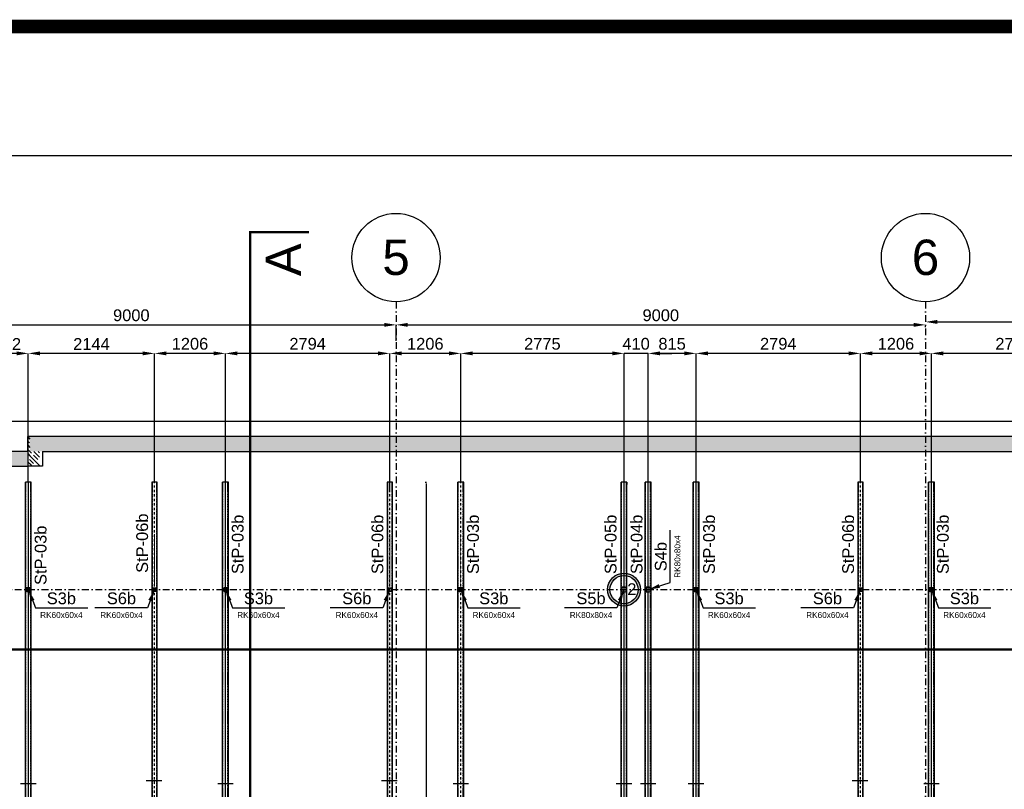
# Model space of a CAD drawing. Header units: millimetres. Extents: x -34919 to 306996, y -293018 to -145733.
# Tile 76 of 256: x -4241 to 12496, y -158867 to -145785. Entities that reach past the tile are written whole.
import ezdxf

# ---------------------------------------------------------------- set-up
doc = ezdxf.new("R2010")
doc.units = ezdxf.units.MM
doc.header["$LTSCALE"] = 3
doc.linetypes.add('DASHDOT', pattern=[25.4, 12.7, -6.35, 0, -6.35])
doc.linetypes.add('HIDDEN', pattern=[9.525, 6.35, -3.175])
for name, color, linetype in [('AR-----H0_HATCHES_RASTERIT', 8, 'Continuous'), ('ARF2000E0_LOAD_BEARING_KANTAVAT', 1, 'Continuous'), ('poziome 1', 7, 'Continuous'), ('Prz', 5, 'Continuous'), ('slupki', 7, 'Continuous'), ('stezenia', 4, 'Continuous'), ('STĘŻENIA_OPIS', 4, 'Continuous')]:
    doc.layers.add(name, color=color, linetype=linetype)
doc.styles.add('R20', font='romans.shx', dxfattribs={"width": 0.85})
doc.styles.get("Standard").update_dxf_attribs({"font": 'arial.ttf', "height": 25})
doc.dimstyles.new('Skala 1_10', dxfattribs={"dimscale": 10, "dimtxt": 2, "dimasz": 2, "dimexe": 1, "dimexo": 0, "dimtad": 1, "dimdec": 0, "dimdsep": 46, "dimtxsty": 'R20', "dimcen": 0, "dimclrd": 4, "dimclre": 4, "dimclrt": 3, "dimadec": 0, "dimazin": 0, "dimtfac": 1, "dimtdec": 0, "dimtix": 1, "dimtmove": 0, "dimatfit": 2, "dimfxl": 1, "dimtolj": 1, "dimtzin": 0, "dimarcsym": 0})
doc.dimstyles.new('STANDARD-100', dxfattribs={"dimscale": 100, "dimtxt": 2, "dimasz": 2, "dimexe": 0, "dimexo": 0, "dimgap": 0.6, "dimtad": 1, "dimdec": 0, "dimzin": 12, "dimdsep": 46, "dimtxsty": 'Standard', "dimcen": 1, "dimclrd": 256, "dimclre": 256, "dimclrt": 2, "dimadec": 0, "dimazin": 0, "dimtfac": 1, "dimtdec": 0, "dimtmove": 0, "dimatfit": 3, "dimfxl": 0, "dimtolj": 1, "dimtzin": 0, "dimarcsym": 0})
pattern_1 = [(315, (-33843.37, -146472.3), (70.71068, 70.71068), []), (315, (-33843.37, -146542.8), (70.71068, 70.71068), [100, -50])]

# ---------------------------------------------------------------- blocks, each defined once
blk = doc.blocks.new('*D1684')
at = {"lineweight": -2, "transparency": 16777216}
for p, q in [((-6843, -151243), (-6843, -150972)), ((-6643, -150972), (1957, -150972)), ((2157, -151243), (2157, -150972))]:
    blk.add_line(p, q, dxfattribs=at)
at = {"transparency": 16777216}
for points in [[(-6643, -150939), (-6643, -151005), (-6843, -150972)], [(1957, -150939), (1957, -151005), (2157, -150972)]]:
    blk.add_solid(points, dxfattribs=at)
at = {"layer": 'Defpoints', "color": 0, "transparency": 16777216}
for p in [(2157, -150972), (-6843, -151243), (2157, -151243)]:
    blk.add_point(p, dxfattribs=at)
at = {"color": 2, "transparency": 16777216, "insert": (-2343, -150810), "char_height": 200, "attachment_point": 5}
blk.add_mtext('\\A1;9000', dxfattribs=at)
blk = doc.blocks.new('*D1685')
at = {"lineweight": -2, "transparency": 16777216}
for p, q in [((2157, -151243), (2157, -150972)), ((2357, -150972), (10957, -150972)), ((11157, -151011), (11157, -150972))]:
    blk.add_line(p, q, dxfattribs=at)
at = {"transparency": 16777216}
for points in [[(2357, -150939), (2357, -151005), (2157, -150972)], [(10957, -150939), (10957, -151005), (11157, -150972)]]:
    blk.add_solid(points, dxfattribs=at)
at = {"layer": 'Defpoints', "color": 0, "transparency": 16777216}
for p in [(11157, -150972), (11157, -151011), (2157, -151243)]:
    blk.add_point(p, dxfattribs=at)
at = {"color": 2, "transparency": 16777216, "insert": (6657, -150810), "char_height": 200, "attachment_point": 5}
blk.add_mtext('\\A1;9000', dxfattribs=at)
blk = doc.blocks.new('*D1686')
at = {"lineweight": -2, "transparency": 16777216}
for p, q in [((11357, -150922), (19957, -150922)), ((20157, -150812), (20157, -150922))]:
    blk.add_line(p, q, dxfattribs=at)
at = {"transparency": 16777216}
for points in [[(11357, -150888), (11357, -150955), (11157, -150922)], [(19957, -150888), (19957, -150955), (20157, -150922)]]:
    blk.add_solid(points, dxfattribs=at)
at = {"layer": 'Defpoints', "color": 0, "transparency": 16777216}
for p in [(11157, -150922), (20157, -150812), (20157, -150922)]:
    blk.add_point(p, dxfattribs=at)
at = {"color": 2, "transparency": 16777216, "insert": (15657, -150759), "char_height": 200, "attachment_point": 5}
blk.add_mtext('\\A1;9000', dxfattribs=at)
blk = doc.blocks.new('*D1708')
at = {"lineweight": -2, "transparency": 16777216}
for p, q in [((11257, -153647), (11257, -151457)), ((13851, -151457), (11457, -151457)), ((14051, -153647), (14051, -151457))]:
    blk.add_line(p, q, dxfattribs=at)
at = {"transparency": 16777216}
for points in [[(11457, -151424), (11457, -151490), (11257, -151457)], [(13851, -151424), (13851, -151490), (14051, -151457)]]:
    blk.add_solid(points, dxfattribs=at)
at = {"layer": 'Defpoints', "color": 0, "transparency": 16777216}
for p in [(11257, -151457), (11257, -153647, 0), (14051, -153647, 0)]:
    blk.add_point(p, dxfattribs=at)
at = {"color": 2, "transparency": 16777216, "insert": (12654, -151295), "char_height": 200, "attachment_point": 5}
blk.add_mtext('\\A1;2794', dxfattribs=at)
blk = doc.blocks.new('*D1709')
at = {"lineweight": -2, "transparency": 16777216}
for p, q in [((10051, -153647), (10051, -151457)), ((11057, -151457), (10251, -151457)), ((11257, -153647), (11257, -151457))]:
    blk.add_line(p, q, dxfattribs=at)
at = {"transparency": 16777216}
for points in [[(10251, -151424), (10251, -151490), (10051, -151457)], [(11057, -151424), (11057, -151490), (11257, -151457)]]:
    blk.add_solid(points, dxfattribs=at)
at = {"layer": 'Defpoints', "color": 0, "transparency": 16777216}
for p in [(10051, -151457), (10051, -153647), (11257, -153647, 0)]:
    blk.add_point(p, dxfattribs=at)
at = {"color": 2, "transparency": 16777216, "insert": (10654, -151295), "char_height": 200, "attachment_point": 5}
blk.add_mtext('\\A1;1206', dxfattribs=at)
blk = doc.blocks.new('*D1710')
at = {"lineweight": -2, "transparency": 16777216}
for p, q in [((7257, -153647, 0), (7257, -151457, 0)), ((9851, -151457, 0), (7457, -151457, 0)), ((10051, -153647, 0), (10051, -151457, 0))]:
    blk.add_line(p, q, dxfattribs=at)
at = {"transparency": 16777216}
for points in [[(7457, -151424, 0), (7457, -151490, 0), (7257, -151457, 0)], [(9851, -151424, 0), (9851, -151490, 0), (10051, -151457, 0)]]:
    blk.add_solid(points, dxfattribs=at)
at = {"layer": 'Defpoints', "color": 0, "transparency": 16777216}
for p in [(7257, -151457, 0), (7257, -153647, 0), (10051, -153647, 0)]:
    blk.add_point(p, dxfattribs=at)
at = {"color": 2, "transparency": 16777216, "insert": (8654, -151295, 0), "char_height": 200, "attachment_point": 5}
blk.add_mtext('\\A1;2794', dxfattribs=at)
blk = doc.blocks.new('*D1711')
at = {"lineweight": -2, "transparency": 16777216}
for p, q in [((6442, -153647), (6442, -151457)), ((7057, -151457), (6642, -151457)), ((7257, -153647), (7257, -151457))]:
    blk.add_line(p, q, dxfattribs=at)
at = {"transparency": 16777216}
for points in [[(6642, -151424), (6642, -151490), (6442, -151457)], [(7057, -151424), (7057, -151490), (7257, -151457)]]:
    blk.add_solid(points, dxfattribs=at)
at = {"layer": 'Defpoints', "color": 0, "transparency": 16777216}
for p in [(6442, -151457), (6442, -153647), (7257, -153647, 0)]:
    blk.add_point(p, dxfattribs=at)
at = {"color": 2, "transparency": 16777216, "insert": (6849, -151295), "char_height": 200, "attachment_point": 5}
blk.add_mtext('\\A1;815', dxfattribs=at)
blk = doc.blocks.new('*D1712')
at = {"lineweight": -2, "transparency": 16777216}
for p, q in [((5832, -151457), (5632, -151457)), ((6032, -153647), (6032, -151457)), ((6442, -151457), (6032, -151457)), ((6442, -153647), (6442, -151457)), ((6642, -151457), (6842, -151457))]:
    blk.add_line(p, q, dxfattribs=at)
at = {"transparency": 16777216}
for points in [[(5832, -151424), (5832, -151490), (6032, -151457)], [(6642, -151424), (6642, -151490), (6442, -151457)]]:
    blk.add_solid(points, dxfattribs=at)
at = {"layer": 'Defpoints', "color": 0, "transparency": 16777216}
for p in [(6032, -151457), (6032, -153647), (6442, -153647)]:
    blk.add_point(p, dxfattribs=at)
at = {"color": 2, "transparency": 16777216, "insert": (6237, -151295), "char_height": 200, "attachment_point": 5}
blk.add_mtext('\\A1;410', dxfattribs=at)
blk = doc.blocks.new('*D1713')
at = {"lineweight": -2, "transparency": 16777216}
for p, q in [((3257, -153647), (3257, -151457)), ((5832, -151457), (3457, -151457)), ((6032, -153647), (6032, -151457))]:
    blk.add_line(p, q, dxfattribs=at)
at = {"transparency": 16777216}
for points in [[(3457, -151424), (3457, -151490), (3257, -151457)], [(5832, -151424), (5832, -151490), (6032, -151457)]]:
    blk.add_solid(points, dxfattribs=at)
at = {"layer": 'Defpoints', "color": 0, "transparency": 16777216}
for p in [(3257, -151457), (3257, -153647), (6032, -153647)]:
    blk.add_point(p, dxfattribs=at)
at = {"color": 2, "transparency": 16777216, "insert": (4644, -151295), "char_height": 200, "attachment_point": 5}
blk.add_mtext('\\A1;2775', dxfattribs=at)
blk = doc.blocks.new('*D1714')
at = {"lineweight": -2, "transparency": 16777216}
for p, q in [((2051, -153787), (2051, -151457)), ((3057, -151457), (2251, -151457)), ((3257, -153647), (3257, -151457))]:
    blk.add_line(p, q, dxfattribs=at)
at = {"transparency": 16777216}
for points in [[(2251, -151424), (2251, -151490), (2051, -151457)], [(3057, -151424), (3057, -151490), (3257, -151457)]]:
    blk.add_solid(points, dxfattribs=at)
at = {"layer": 'Defpoints', "color": 0, "transparency": 16777216}
for p in [(2051, -151457), (2051, -153787, 0), (3257, -153647)]:
    blk.add_point(p, dxfattribs=at)
at = {"color": 2, "transparency": 16777216, "insert": (2654, -151295), "char_height": 200, "attachment_point": 5}
blk.add_mtext('\\A1;1206', dxfattribs=at)
blk = doc.blocks.new('*D1688')
at = {"lineweight": -2, "transparency": 16777216}
for p, q in [((-743, -153887, 0), (-743, -151457, 0)), ((1851, -151457, 0), (-543, -151457, 0)), ((2051, -153787, 0), (2051, -151457, 0))]:
    blk.add_line(p, q, dxfattribs=at)
at = {"transparency": 16777216}
for points in [[(-543, -151424, 0), (-543, -151490, 0), (-743, -151457, 0)], [(1851, -151424, 0), (1851, -151490, 0), (2051, -151457, 0)]]:
    blk.add_solid(points, dxfattribs=at)
at = {"layer": 'Defpoints', "color": 0, "transparency": 16777216}
for p in [(-743, -151457, 0), (2051, -153787, 0), (-743, -153887, 0)]:
    blk.add_point(p, dxfattribs=at)
at = {"color": 2, "transparency": 16777216, "insert": (654, -151295, 0), "char_height": 200, "attachment_point": 5}
blk.add_mtext('\\A1;2794', dxfattribs=at)
blk = doc.blocks.new('*D1715')
at = {"lineweight": -2, "transparency": 16777216}
for p, q in [((-1949, -153647), (-1949, -151457)), ((-943, -151457), (-1749, -151457)), ((-743, -153787), (-743, -151457))]:
    blk.add_line(p, q, dxfattribs=at)
at = {"transparency": 16777216}
for points in [[(-1749, -151424), (-1749, -151490), (-1949, -151457)], [(-943, -151424), (-943, -151490), (-743, -151457)]]:
    blk.add_solid(points, dxfattribs=at)
at = {"layer": 'Defpoints', "color": 0, "transparency": 16777216}
for p in [(-1949, -151457), (-1949, -153647, 0), (-743, -153787, 0)]:
    blk.add_point(p, dxfattribs=at)
at = {"color": 2, "transparency": 16777216, "insert": (-1346, -151295), "char_height": 200, "attachment_point": 5}
blk.add_mtext('\\A1;1206', dxfattribs=at)
blk = doc.blocks.new('*D1716')
at = {"lineweight": -2, "transparency": 16777216}
for p, q in [((-4094, -153647, 0), (-4094, -151457, 0)), ((-2149, -151457, 0), (-3894, -151457, 0)), ((-1949, -153647, 0), (-1949, -151457, 0))]:
    blk.add_line(p, q, dxfattribs=at)
at = {"transparency": 16777216}
for points in [[(-3894, -151424, 0), (-3894, -151490, 0), (-4094, -151457, 0)], [(-2149, -151424, 0), (-2149, -151490, 0), (-1949, -151457, 0)]]:
    blk.add_solid(points, dxfattribs=at)
at = {"layer": 'Defpoints', "color": 0, "transparency": 16777216}
for p in [(-4094, -151457, 0), (-4094, -153647, 0), (-1949, -153647, 0)]:
    blk.add_point(p, dxfattribs=at)
at = {"color": 2, "transparency": 16777216, "insert": (-3021, -151297, 0), "char_height": 200, "attachment_point": 5}
blk.add_mtext('\\A1;2144', dxfattribs=at)
blk = doc.blocks.new('*D1717')
at = {"lineweight": -2, "transparency": 16777216}
for p, q in [((-4806, -153647), (-4806, -151457)), ((-4294, -151457), (-4606, -151457)), ((-4094, -153647), (-4094, -151457))]:
    blk.add_line(p, q, dxfattribs=at)
at = {"transparency": 16777216}
for points in [[(-4606, -151424), (-4606, -151490), (-4806, -151457)], [(-4294, -151424), (-4294, -151490), (-4094, -151457)]]:
    blk.add_solid(points, dxfattribs=at)
at = {"layer": 'Defpoints', "color": 0, "transparency": 16777216}
for p in [(-4806, -151457), (-4806, -153647), (-4094, -153647, 0)]:
    blk.add_point(p, dxfattribs=at)
at = {"color": 2, "transparency": 16777216, "insert": (-4450, -151297), "char_height": 200, "attachment_point": 5}
blk.add_mtext('\\A1;712', dxfattribs=at)
blk = doc.blocks.new('*D1693')
at = {"layer": 'Defpoints', "color": 0, "transparency": 16777216}
for p in [(2095, -153647, 0), (2095, -171897, 0), (2666, -171897)]:
    blk.add_point(p, dxfattribs=at)
at = {"layer": 'stezenia', "color": 4, "lineweight": -2, "transparency": 16777216}
for p, q in [((2653, -153647), (2676, -153647)), ((2666, -153667), (2666, -171877)), ((2653, -171897), (2676, -171897))]:
    blk.add_line(p, q, dxfattribs=at)
at = {"layer": 'stezenia', "color": 4, "transparency": 16777216}
for points in [[(2663, -153667), (2669, -153667), (2666, -153647)], [(2663, -171877), (2669, -171877), (2666, -171897)]]:
    blk.add_solid(points, dxfattribs=at)
at = {"layer": 'stezenia', "color": 3, "transparency": 16777216, "insert": (2650, -162772), "char_height": 20, "attachment_point": 5, "rotation": 90, "style": 'R20'}
blk.add_mtext('\\A1;18250', dxfattribs=at)

msp = doc.modelspace()

# ---------------------------------------------------------------- hatches: boundary and pattern name
h = msp.add_hatch(color=6)
h.dxf.hatch_style = 1
edge = h.paths.add_edge_path(flags=17)
edge.add_arc((6031.625, -155472.297), 239.297, 0, 360)
edge = h.paths.add_edge_path()
edge.add_arc((6031.625, -155472.297), 279.892, 0, 360)
at = {"layer": 'AR-----H0_HATCHES_RASTERIT'}
h = msp.add_hatch(dxfattribs=at)
h.set_pattern_fill('JIS_STN_1E', color=256, scale=100, angle=-90, style=0)
h.set_pattern_definition(pattern_1)
h.paths.add_polyline_path([(-4103.375, -152872.297), (-4103.375, -153372.297), (-4068.375, -153372.297), (-4068.375, -152872.297)])
h = msp.add_hatch(dxfattribs=at)
h.set_pattern_fill('JIS_STN_1E', color=256, scale=100, angle=-90, style=0)
h.set_pattern_definition(pattern_1)
h.paths.add_polyline_path([(-4068.375, -153122.297), (-4068.375, -152872.297), (29656.625, -152872.297), (29656.625, -153122.297)])
h = msp.add_hatch(dxfattribs=at)
h.set_pattern_fill('JIS_STN_1E', color=256, scale=100, angle=-90, style=0)
h.set_pattern_definition([(315, (79326.37, -149984.5), (70.71068, 70.71068), []), (315, (79326.37, -150055), (70.71068, 70.71068), [100, -50])])
h.paths.add_polyline_path([(-5793.375, -159422.297), (-5943.375, -159422.297), (-5943.375, -153372.297), (-5473.689, -153372.297), (-4103.375, -153372.297), (-4103.375, -153122.297), (-6193.375, -153122.297), (-6193.375, -159572.297), (-6043.375, -159572.297), (-6043.375, -164622.297), (-6193.375, -164622.297), (-6193.375, -172422.297), (-4103.375, -172422.297), (-4103.375, -172172.297), (-5943.375, -172172.297), (-5943.375, -164772.338), (-5793.375, -164772.338)])
h = msp.add_hatch(dxfattribs=at)
h.set_pattern_fill('JIS_STN_1E', color=256, scale=100, angle=-90, style=0)
h.set_pattern_definition(pattern_1)
h.paths.add_polyline_path([(-3903.375, -153372.297), (-3903.375, -153122.297), (-4068.375, -153122.297), (-4068.375, -153372.297)])

# ---------------------------------------------------------------- linework, layer by layer
at = {"color": 252, "linetype": 'DASHDOT', "ltscale": 3}
for p, q in [((2156.625, -150578.031), (2156.625, -201577.2)), ((11156.625, -150578.031), (11156.625, -201577.2)), ((-20791.419, -155472.297), (31209.896, -155472.297))]:
    msp.add_line(p, q, dxfattribs=at)
at = {"color": 4}
msp.add_line((6081.625, -153647.297, 0), (6081.625, -153687.297, 0), dxfattribs=at)
at = {"color": 5}
for p, q in [((-3961.208, -158772.297, 0), (-4225.831, -158772.297, 0)), ((-1824.781, -158722.297, 0), (-2089.404, -158722.297, 0)), ((-609.137, -158772.297, 0), (-873.76, -158772.297, 0)), ((2175.219, -158722.297, 0), (1910.596, -158722.297, 0)), ((3390.863, -158772.297, 0), (3126.24, -158772.297, 0)), ((6163.936, -158772.297, 0), (5899.314, -158772.297, 0)), ((6573.936, -158772.297, 0), (6309.314, -158772.297, 0)), ((7388.936, -158772.297, 0), (7124.314, -158772.297, 0)), ((10175.219, -158722.297, 0), (9910.596, -158722.297, 0)), ((11390.863, -158772.297, 0), (11126.24, -158772.297, 0))]:
    msp.add_line(p, q, dxfattribs=at)
at = {"color": 8, "const_width": 40}
for points in [[(677.557, -174334.669), (-322.443, -174334.669), (-322.443, -163744.508), (-322.443, -163744.508), (-322.443, -149397.929), (677.557, -149397.929)], [(-7538.228, -157488.864), (-7538.228, -156488.864), (16689.726, -156488.864), (16689.726, -156488.864), (31036.305, -156488.864), (31036.305, -157488.864)]]:
    msp.add_lwpolyline(points, dxfattribs=at)
at = {"color": 4}
msp.add_lwpolyline([(-6507.626, -152607.278), (30102.81, -152607.278), (30102.81, -172793.911), (-6507.626, -172793.911)], close=True, dxfattribs=at)
for centre in [(2156.625, -149828.031), (11156.625, -149828.031)]:
    msp.add_circle(centre, 750)
at = {"color": 6}
for radius in [279.892, 239.297]:
    msp.add_circle((6031.625, -155472.297, 0), radius, dxfattribs=at)
at = {"layer": 'ARF2000E0_LOAD_BEARING_KANTAVAT'}
for p, q in [((23356.611, -152872.297, 0), (-4103.375, -152872.297, 0)), ((-4103.375, -153122.297, 0), (-4103.375, -152872.297, 0)), ((-3853.375, -153122.297, 0), (23306.611, -153122.297)), ((-3853.375, -153122.297, 0), (-3853.375, -153372.297, 0)), ((-5473.689, -153372.297, 0), (-4103.375, -153372.297, 0)), ((-3853.375, -153372.297, 0), (-4103.375, -153372.297, 0))]:
    msp.add_line(p, q, dxfattribs=at)
at = {"layer": 'ARF2000E0_LOAD_BEARING_KANTAVAT', "elevation": 0}
msp.add_lwpolyline([(-4103.375, -153122.297), (-6193.375, -153122.297), (-6193.375, -159572.297), (-6043.375, -159572.297), (-6043.375, -164622.297), (-6193.375, -164622.297), (-6193.375, -172422.297), (-4103.375, -172422.297)], dxfattribs=at)
at = {"layer": 'poziome 1', "color": 3}
for p, q in [((-4143.519, -171897.297, 0), (-4143.519, -153647.297, 0)), ((-4043.519, -171897.297, 0), (-4043.519, -153647.297, 0)), ((-793.375, -171897.297, 0), (-793.375, -153647.297, 0)), ((-693.375, -171897.297, 0), (-693.375, -153647.297, 0)), ((3206.625, -171897.297, 0), (3206.625, -153647.297, 0)), ((3306.625, -171897.297, 0), (3306.625, -153647.297, 0)), ((5981.625, -171897.297, 0), (5981.625, -153647.297, 0)), ((6081.625, -171897.297, 0), (6081.625, -153647.297, 0)), ((6391.625, -171897.297, 0), (6391.625, -153647.297, 0)), ((6491.625, -171897.297, 0), (6491.625, -153647.297, 0)), ((7206.625, -171897.297, 0), (7206.625, -153647.297, 0)), ((7306.625, -171897.297, 0), (7306.625, -153647.297, 0)), ((11206.625, -171897.297, 0), (11206.625, -153647.297, 0)), ((11306.625, -171897.297, 0), (11306.625, -153647.297, 0))]:
    msp.add_line(p, q, dxfattribs=at)
at = {"layer": 'poziome 1', "linetype": 'HIDDEN'}
for p, q in [((-4136.519, -171897.297, 0), (-4136.519, -153647.297, 0)), ((-4050.519, -171897.297, 0), (-4050.519, -153647.297, 0)), ((-786.375, -171897.297, 0), (-786.375, -153647.297, 0)), ((-700.375, -171897.297, 0), (-700.375, -153647.297, 0)), ((3213.625, -171897.297, 0), (3213.625, -153647.297, 0)), ((3299.625, -171897.297, 0), (3299.625, -153647.297, 0)), ((5988.625, -171897.297, 0), (5988.625, -153647.297, 0)), ((6074.625, -171897.297, 0), (6074.625, -153647.297, 0)), ((6398.625, -171897.297, 0), (6398.625, -153647.297, 0)), ((6484.625, -171897.297, 0), (6484.625, -153647.297, 0)), ((7213.625, -171897.297, 0), (7213.625, -153647.297, 0)), ((7299.625, -171897.297, 0), (7299.625, -153647.297, 0)), ((11213.625, -171897.297, 0), (11213.625, -153647.297, 0)), ((11299.625, -171897.297, 0), (11299.625, -153647.297, 0))]:
    msp.add_line(p, q, dxfattribs=at)
at = {"layer": 'poziome 1', "color": 4}
for p, q in [((-4093.519, -171897.297, 0), (-4093.519, -153647.297, 0)), ((-743.375, -171897.297, 0), (-743.375, -153647.297, 0)), ((6031.625, -171897.297, 0), (6031.625, -153647.297, 0)), ((6441.625, -171897.297, 0), (6441.625, -153647.297, 0)), ((7256.625, -171897.297, 0), (7256.625, -153647.297, 0)), ((11256.625, -171897.297, 0), (11256.625, -153647.297, 0))]:
    msp.add_line(p, q, dxfattribs=at)
at = {"layer": 'Prz'}
msp.add_lwpolyline([(50476.536, -148095.194), (50476.536, -203695.194), (-30723.464, -203695.194), (-30723.464, -148095.194)], close=True, dxfattribs=at)
at = {"layer": 'slupki', "color": 4, "linetype": 'DASHDOT'}
for p, q in [((-1949.349, -171897.297, 0), (-1949.349, -153647.297, 0)), ((2050.651, -171897.297, 0), (2050.651, -153647.297, 0)), ((3256.625, -171897.297, 0), (3256.625, -153647.297, 0)), ((10050.651, -171897.297, 0), (10050.651, -153647.297, 0))]:
    msp.add_line(p, q, dxfattribs=at)
at = {"layer": 'slupki', "linetype": 'HIDDEN', "elevation": 0}
for points in [[(-1990.199, -153647.297), (-1990.199, -171897.297)], [(-1908.499, -171897.297), (-1908.499, -153647.297)], [(2009.801, -153647.297), (2009.801, -171897.297)], [(2091.501, -171897.297), (2091.501, -153647.297)], [(10009.801, -153647.297), (10009.801, -171897.297)], [(10091.501, -171897.297), (10091.501, -153647.297)]]:
    msp.add_lwpolyline(points, dxfattribs=at)
at = {"layer": 'slupki', "color": 2, "elevation": 0}
for points in [[(-4123.519, -155502.297), (-4063.519, -155502.297), (-4063.519, -155442.297), (-4123.519, -155442.297)], [(-4119.519, -155498.297), (-4067.519, -155498.297), (-4067.519, -155446.297), (-4119.519, -155446.297)], [(-1919.349, -155502.297), (-1979.349, -155502.297), (-1979.349, -155442.297), (-1919.349, -155442.297)], [(-1923.349, -155498.297), (-1975.349, -155498.297), (-1975.349, -155446.297), (-1923.349, -155446.297)], [(-773.375, -155502.297), (-713.375, -155502.297), (-713.375, -155442.297), (-773.375, -155442.297)], [(-769.375, -155498.297), (-717.375, -155498.297), (-717.375, -155446.297), (-769.375, -155446.297)], [(2080.651, -155502.297), (2020.651, -155502.297), (2020.651, -155442.297), (2080.651, -155442.297)], [(2076.651, -155498.297), (2024.651, -155498.297), (2024.651, -155446.297), (2076.651, -155446.297)], [(3226.625, -155502.297), (3286.625, -155502.297), (3286.625, -155442.297), (3226.625, -155442.297)], [(3230.625, -155498.297), (3282.625, -155498.297), (3282.625, -155446.297), (3230.625, -155446.297)], [(5991.625, -155512.297), (6071.625, -155512.297), (6071.625, -155432.297), (5991.625, -155432.297)], [(5995.625, -155508.297), (6067.625, -155508.297), (6067.625, -155436.297), (5995.625, -155436.297)], [(6401.625, -155512.297), (6481.625, -155512.297), (6481.625, -155432.297), (6401.625, -155432.297)], [(6405.625, -155508.297), (6477.625, -155508.297), (6477.625, -155436.297), (6405.625, -155436.297)], [(7226.625, -155502.297), (7286.625, -155502.297), (7286.625, -155442.297), (7226.625, -155442.297)], [(7230.625, -155498.297), (7282.625, -155498.297), (7282.625, -155446.297), (7230.625, -155446.297)], [(10080.651, -155502.297), (10020.651, -155502.297), (10020.651, -155442.297), (10080.651, -155442.297)], [(10076.651, -155498.297), (10024.651, -155498.297), (10024.651, -155446.297), (10076.651, -155446.297)], [(11226.625, -155502.297), (11286.625, -155502.297), (11286.625, -155442.297), (11226.625, -155442.297)], [(11230.625, -155498.297), (11282.625, -155498.297), (11282.625, -155446.297), (11230.625, -155446.297)]]:
    msp.add_lwpolyline(points, close=True, dxfattribs=at)
at = {"layer": 'stezenia', "color": 3}
for p, q in [((-4043.519, -153647.297, 0), (-4143.519, -153647.297, 0)), ((-693.375, -153647.297, 0), (-793.375, -153647.297, 0)), ((3306.625, -153647.297, 0), (3206.625, -153647.297, 0)), ((6081.625, -153647.297, 0), (5981.625, -153647.297, 0)), ((6491.625, -153647.297, 0), (6391.625, -153647.297, 0)), ((7306.625, -153647.297, 0), (7206.625, -153647.297, 0)), ((11306.625, -153647.297, 0), (11206.625, -153647.297, 0))]:
    msp.add_line(p, q, dxfattribs=at)
at = {"layer": 'stezenia', "color": 2, "const_width": 232.388}
msp.add_lwpolyline([(-34803, -145901), (55020, -145901), (55020, -206724), (-34803, -206724)], close=True, dxfattribs=at)
at = {"layer": 'stezenia', "color": 3, "elevation": 0}
for points in [[(-1993.799, -171897.297), (-1904.899, -171897.297), (-1904.899, -153647.297), (-1993.799, -153647.297)], [(2006.201, -171897.297), (2095.101, -171897.297), (2095.101, -153647.297), (2006.201, -153647.297)], [(10006.201, -171897.297), (10095.101, -171897.297), (10095.101, -153647.297), (10006.201, -153647.297)]]:
    msp.add_lwpolyline(points, close=True, dxfattribs=at)
at = {"layer": 'stezenia', "const_width": 12.858, "elevation": 0}
for points in [[(-4093.578, -155422.297), (-4093.353, -154527.772)], [(-1949.408, -155422.297), (-1949.183, -154527.772)], [(-743.434, -155422.297), (-743.208, -154527.772)], [(2050.592, -155422.297), (2050.817, -154527.772)], [(3256.566, -155422.297), (3256.792, -154527.772)], [(6031.566, -155422.297), (6031.792, -154527.772)], [(6441.566, -155422.297), (6441.792, -154527.772)], [(7256.566, -155422.297), (7256.792, -154527.772)], [(10050.592, -155422.297), (10050.817, -154527.772)], [(11256.566, -155422.297), (11256.792, -154527.772)]]:
    msp.add_lwpolyline(points, dxfattribs=at)

# ---------------------------------------------------------------- texts
at = {"color": 8, "insert": (242.76, -149865.952), "char_height": 600, "attachment_point": 5, "rotation": 90}
msp.add_mtext('\\A1;A', dxfattribs=at)
at = {"char_height": 600, "attachment_point": 5}
for s, insert in [('\\A1;5', (2156.625, -149828.031)), ('\\A1;6', (11156.625, -149828.031))]:
    msp.add_mtext(s, dxfattribs=dict(at, insert=insert))
at = {"layer": 'STĘŻENIA_OPIS', "linetype": 'DASHDOT', "char_height": 200, "rotation": 90}
for s, insert, attachment_point in [('\\farial|b0|i0|c238|p0;StP-06b', (-2259.214, -155187.919, 0), 1), ('\\farial|b0|i0|c238|p0;StP-03b', (-635.19, -155208.108, 0), 1), ('\\farial|b0|i0|c238|p0;StP-06b', (1740.786, -155208.108, 0), 1), ('\\farial|b0|i0|c238|p0;StP-03b', (3364.81, -155208.108, 0), 1), ('\\farial|b0|i0|c238|p0;StP-05b', (5703.918, -155208.108, 0), 1), ('\\farial|b0|i0|c238|p0;StP-04b', (6145.501, -155208.108, 0), 1), ('\\farial|b0|i0|c238|p0;StP-03b', (7376.543, -155208.108, 0), 1), ('\\farial|b0|i0|c238|p0;StP-06b', (9740.786, -155208.108, 0), 1), ('\\farial|b0|i0|c238|p0;StP-03b', (11351.097, -155208.108, 0), 1), ('\\farial|b0|i0|c238|p0;StP-03b', (-3985.334, -155393.725, 0), 1), ('{\\farial|b0|i0|c238|p34;\\C3;S4b\\C256;\\P\\H0.5x;RK80x80x4}', (6773.673, -154910.938, 0), 5)]:
    msp.add_mtext(s, dxfattribs=dict(at, insert=insert, attachment_point=attachment_point))
at = {"layer": 'STĘŻENIA_OPIS', "linetype": 'DASHDOT', "char_height": 200, "attachment_point": 5}
for s, insert in [('{\\farial|b0|i0|c238|p34;\\C3;2}', (6164.799, -155464.87, 0)), ('{\\farial|b0|i0|c238|p34;\\C3;S3b\\C256;\\P\\H0.5x;RK60x60x4}', (-3532.16, -155737.79, 0)), ('{\\farial|b0|i0|c238|p34;\\C3;S6b\\C256;\\P\\H0.5x;RK60x60x4}', (-2510.708, -155737.79, 0)), ('{\\farial|b0|i0|c238|p34;\\C3;S3b\\C256;\\P\\H0.5x;RK60x60x4}', (-182.016, -155737.79, 0)), ('{\\farial|b0|i0|c238|p34;\\C3;S6b\\C256;\\P\\H0.5x;RK60x60x4}', (1489.292, -155737.79, 0)), ('{\\farial|b0|i0|c238|p34;\\C3;S3b\\C256;\\P\\H0.5x;RK60x60x4}', (3817.984, -155737.79, 0)), ('{\\farial|b0|i0|c238|p34;\\C3;S5b\\C256;\\P\\H0.5x;RK80x80x4}', (5470.266, -155737.79, 0)), ('{\\farial|b0|i0|c238|p34;\\C3;S3b\\C256;\\P\\H0.5x;RK60x60x4}', (7817.984, -155737.79, 0)), ('{\\farial|b0|i0|c238|p34;\\C3;S6b\\C256;\\P\\H0.5x;RK60x60x4}', (9489.292, -155737.79, 0)), ('{\\farial|b0|i0|c238|p34;\\C3;S3b\\C256;\\P\\H0.5x;RK60x60x4}', (11817.984, -155737.79, 0))]:
    msp.add_mtext(s, dxfattribs=dict(at, insert=insert))

# ---------------------------------------------------------------- dimensions: what is measured, and where the dimension line sits
at = {"color": 4}
for base, p1, p2, picture, middle in [((20156.625, -150921.598), (11156.625, -150921.598), (20156.625, -150811.514), '*D1686', (15656.625, -150759.483)), ((11156.625, -150972.026), (2156.625, -151242.91), (11156.625, -151010.548), '*D1685', (6656.625, -150809.911)), ((-4805.884, -151457.034), (-4093.519, -153647.297, 0), (-4805.884, -153647.297), '*D1717', (-4449.702, -151296.624)), ((-4093.519, -151457.034, 0), (-1949.349, -153647.297, 0), (-4093.519, -153647.297, 0), '*D1716', (-3021.434, -151296.624, 0)), ((-1949.349, -151457.034), (-743.375, -153787.297, 0), (-1949.349, -153647.297, 0), '*D1715', (-1346.362, -151294.919)), ((-743.375, -151457.034, 0), (2050.651, -153787.297, 0), (-743.375, -153887.297, 0), '*D1688', (653.638, -151294.919, 0)), ((2050.651, -151457.034, 0), (3256.625, -153647.297, 0), (2050.651, -153787.297, 0), '*D1714', (2653.638, -151294.919, 0)), ((3256.625, -151457.034, 0), (6031.625, -153647.297, 0), (3256.625, -153647.297, 0), '*D1713', (4644.125, -151294.919, 0)), ((6441.625, -151457.034), (7256.625, -153647.297, 0), (6441.625, -153647.297), '*D1711', (6849.125, -151294.919)), ((7256.625, -151457.034, 0), (10050.651, -153647.297, 0), (7256.625, -153647.297, 0), '*D1710', (8653.638, -151294.919, 0)), ((10050.651, -151457.034), (11256.625, -153647.297, 0), (10050.651, -153647.297), '*D1709', (10653.638, -151294.919)), ((11256.625, -151457.034), (14050.651, -153647.297, 0), (11256.625, -153647.297, 0), '*D1708', (12653.638, -151294.919))]:
    dim = msp.add_linear_dim(base=base, p1=p1, p2=p2, dimstyle='STANDARD-100', override={"dimtmove": 1}, dxfattribs=at)
    dim.commit()
    dim.dimension.update_dxf_attribs({"geometry": picture, "text_midpoint": middle})
dim = msp.add_linear_dim(base=(2156.625, -150972.026), p1=(-6843.375, -151242.91), p2=(2156.625, -151242.91), dimstyle='STANDARD-100', dxfattribs=at)
dim.commit()
dim.dimension.update_dxf_attribs({"geometry": '*D1684', "text_midpoint": (-2343.375, -150809.911)})
dim = msp.add_linear_dim(base=(6031.625, -151457.034, 0), p1=(6441.625, -153647.297, 0), p2=(6031.625, -153647.297, 0), dimstyle='STANDARD-100', override={"dimtmove": 1}, dxfattribs=at)
dim.commit()
dim.dimension.update_dxf_attribs({"geometry": '*D1712', "text_midpoint": (6236.625, -151457.034, 0), "dimtype": 160})
at = {"layer": 'stezenia', "color": 9}
dim = msp.add_linear_dim(base=(2665.887, -171897.297), p1=(2095.101, -153647.297, 0), p2=(2095.101, -171897.297, 0), angle=90, dimstyle='Skala 1_10', override={"dimfxl": 1.25, "dimfxlon": 1}, dxfattribs=at)
dim.commit()
dim.dimension.update_dxf_attribs({"geometry": '*D1693', "text_midpoint": (2649.637, -162772.297)})

# ---------------------------------------------------------------- leaders
at = {"layer": 'stezenia', "color": 3}
for points in [[(6441.625, -155472.297, 0), (6816.051, -155352.27, 0), (6816.051, -154460.869, 0)], [(-4093.519, -155472.297, 0), (-3973.492, -155780.168, 0), (-3082.091, -155780.168, 0)], [(-1949.349, -155472.297, 0), (-2069.376, -155780.168, 0), (-2960.777, -155780.168, 0)], [(-743.375, -155472.297, 0), (-623.348, -155780.168, 0), (268.053, -155780.168, 0)], [(2050.651, -155472.297, 0), (1930.624, -155780.168, 0), (1039.223, -155780.168, 0)], [(3256.625, -155472.297, 0), (3376.652, -155780.168, 0), (4268.053, -155780.168, 0)], [(6031.625, -155472.297, 0), (5911.598, -155780.168, 0), (5020.197, -155780.168, 0)], [(7256.625, -155472.297, 0), (7376.652, -155780.168, 0), (8268.053, -155780.168, 0)], [(10050.651, -155472.297, 0), (9930.624, -155780.168, 0), (9039.223, -155780.168, 0)], [(11256.625, -155472.297, 0), (11376.652, -155780.168, 0), (12268.053, -155780.168, 0)]]:
    msp.add_leader(points, dimstyle='STANDARD-100', override={"dimgap": 0.6, "dimtad": 0, "dimfxl": 1.25, "dimfxlon": 1}, dxfattribs=at)

doc.saveas('drawing.dxf')
